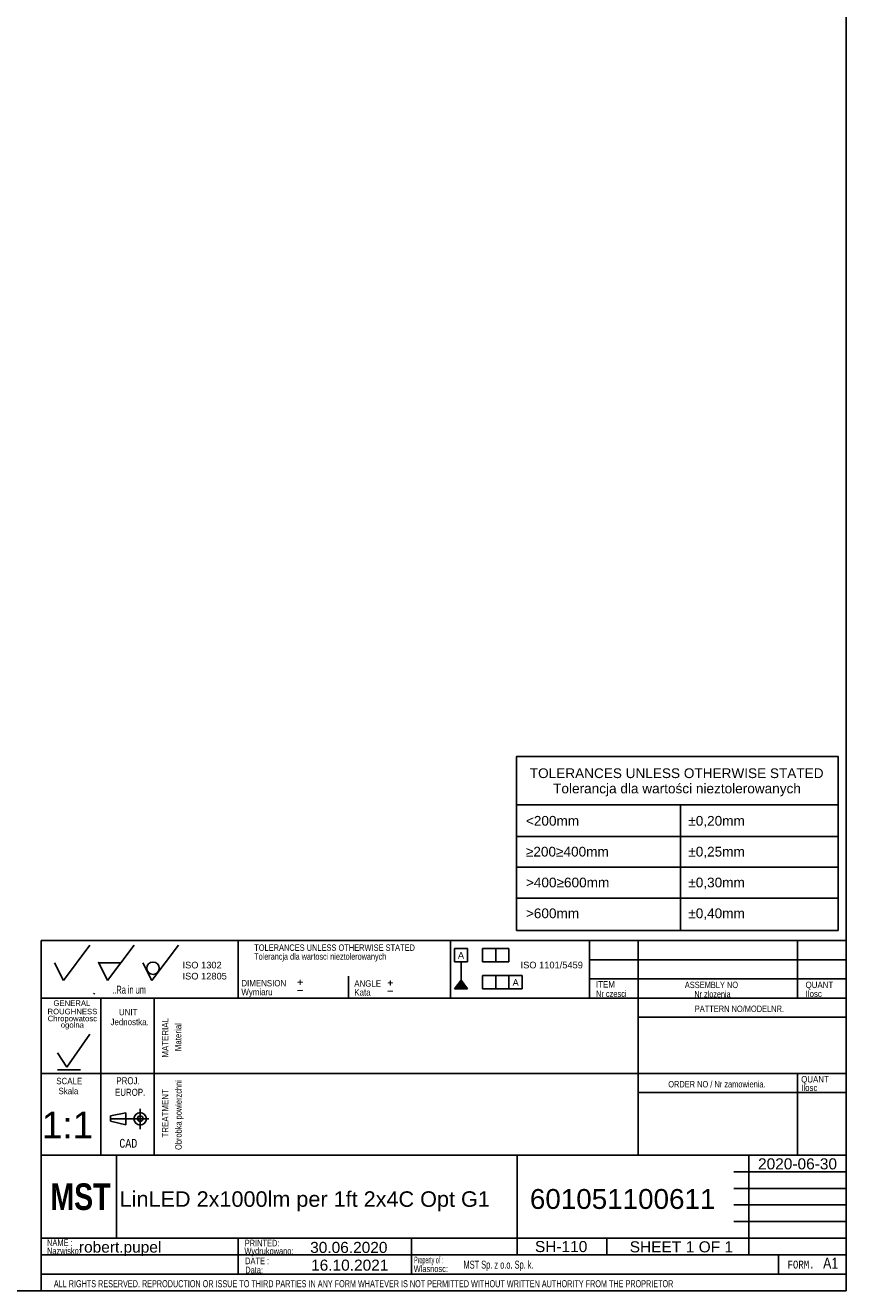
# Model space of a CAD drawing. Header units: millimetres. Extents: x 7 to 819, y 15 to 587.
# Tile 19 of 28: x 633 to 819, y 15 to 301. Entities that reach past the tile are written whole.
import ezdxf
from ezdxf.entities.mleader import LeaderData, LeaderLine
from ezdxf.enums import TextEntityAlignment as Align
from ezdxf.lldxf.tags import DXFTag
from ezdxf.math import Vec2, Vec3

# ---------------------------------------------------------------- set-up
doc = ezdxf.new("R2010")
doc.units = ezdxf.units.MM
for name, color, linetype in [('10', 7, 'Continuous'), ('Default', 7, 'Continuous'), ('frame', 7, 'Continuous')]:
    doc.layers.add(name, color=color, linetype=linetype)
doc.styles.add('SEACAD_Arial', font='arial.ttf')
doc.styles.add('SEACAD_Lucida_Console', font='lucon.TTF', dxfattribs={"width": 0.8})
tags = doc.linetypes.add('CENTER2', pattern=[28.575, 19.05, -3.175, 3.175, -3.175]).pattern_tags.tags
tags[10:11] = [DXFTag(74, 4), DXFTag(75, 0), DXFTag(340, '0'), DXFTag(46, 0.0), DXFTag(50, 0.0), DXFTag(44, 0.0), DXFTag(45, 0.0)]
tags[8:9] = [DXFTag(74, 4), DXFTag(75, 0), DXFTag(340, '0'), DXFTag(46, 0.0), DXFTag(50, 0.0), DXFTag(44, 0.0), DXFTag(45, 0.0)]
tags[6:7] = [DXFTag(74, 4), DXFTag(75, 0), DXFTag(340, '0'), DXFTag(46, 0.0), DXFTag(50, 0.0), DXFTag(44, 0.0), DXFTag(45, 0.0)]
tags[4:5] = [DXFTag(74, 4), DXFTag(75, 0), DXFTag(340, '0'), DXFTag(46, 0.0), DXFTag(50, 0.0), DXFTag(44, 0.0), DXFTag(45, 0.0)]

# ---------------------------------------------------------------- blocks, each defined once
blk = doc.blocks.new('SEANNOT_GROUP19')
at = {"layer": 'Default', "color": 7, "linetype": 'Continuous', "style": 'SEACAD_Arial'}
blk.add_text('LinLED 2x1000lm per 1ft 2x4C Opt G1', height=3.5, dxfattribs=at).set_placement((654.81, 37.13), align=Align.TOP_LEFT)
blk = doc.blocks.new('SEANNOT_GROUP20')
at = {"layer": 'Default', "color": 7, "linetype": 'Continuous', "style": 'SEACAD_Arial'}
blk.add_text('601051100611', height=4.5, dxfattribs=at).set_placement((747.56, 37.65), align=Align.TOP_LEFT)
blk = doc.blocks.new('SEANNOT_GROUP21')
at = {"layer": 'Default', "color": 7, "linetype": 'Continuous', "style": 'SEACAD_Arial'}
blk.add_text('robert.pupel', height=2.5, dxfattribs=at).set_placement((645.59, 25.78), align=Align.TOP_LEFT)
blk = doc.blocks.new('SEANNOT_GROUP22')
at = {"layer": 'Default', "color": 7, "linetype": 'Continuous', "style": 'SEACAD_Arial'}
blk.add_text('SH-110', height=2.5, dxfattribs=at).set_placement((748.71, 25.9), align=Align.TOP_LEFT)
blk = doc.blocks.new('SEANNOT_GROUP23')
at = {"layer": 'Default', "color": 7, "linetype": 'Continuous', "style": 'SEACAD_Arial'}
blk.add_text('1:1', height=6, dxfattribs=at).set_placement((637.18, 55.12), align=Align.TOP_LEFT)
blk = doc.blocks.new('SEANNOT_GROUP24')
at = {"layer": 'Default', "color": 7, "linetype": 'Continuous', "style": 'SEACAD_Arial'}
blk.add_text('30.06.2020', height=2.5, dxfattribs=at).set_placement((697.88, 25.7), align=Align.TOP_LEFT)
blk = doc.blocks.new('SEANNOT_GROUP25')
at = {"layer": 'Default', "color": 7, "linetype": 'Continuous', "style": 'SEACAD_Arial'}
blk.add_text('16.10.2021', height=2.5, dxfattribs=at).set_placement((698.09, 21.69), align=Align.TOP_LEFT)
blk = doc.blocks.new('SEANNOT_GROUP26')
at = {"layer": 'Default', "color": 7, "linetype": 'Continuous', "style": 'SEACAD_Arial'}
for s, p in [('SHEET ', (770.14, 25.83)), ('1', (782.8, 25.83)), (' OF ', (784.76, 25.83)), ('1', (791.55, 25.83))]:
    blk.add_text(s, height=2.5, dxfattribs=at).set_placement(p, align=Align.TOP_LEFT)
blk = doc.blocks.new('SEANNOT_GROUP27')
at = {"layer": 'Default', "color": 7, "linetype": 'Continuous', "style": 'SEACAD_Arial'}
blk.add_text('2020-06-30', height=2.5, dxfattribs=at).set_placement((799.15, 44.59), align=Align.TOP_LEFT)
blk = doc.blocks.new('_DOT')
at = {"color": 0}
blk.add_line((0, 0), (-1, 0), dxfattribs=at)
at = {"color": 0, "const_width": 0.333}
blk.add_lwpolyline([(-0.1665, 0, 1), (0.1665, 0, 1)], format="xyb", close=True, dxfattribs=at)
blk = doc.blocks.new('SE4')
at = {"layer": 'frame', "color": 7, "linetype": 'Continuous'}
for p, q in [((744.54, 124.48), (817.25, 124.48)), ((781.62, 124.48), (781.62, 117.33)), ((744.54, 117.33), (817.25, 117.33)), ((781.62, 117.33), (781.62, 110.37)), ((744.54, 110.37), (817.25, 110.37)), ((781.62, 110.37), (781.62, 103.4)), ((744.54, 103.4), (817.25, 103.4)), ((781.62, 103.4), (781.62, 96.08))]:
    blk.add_line(p, q, dxfattribs=at)
blk.add_lwpolyline([(744.54, 96.08), (744.54, 135.41), (817.25, 135.41), (817.25, 96.08), (744.54, 96.08)], dxfattribs=at)
at = {"layer": 'frame', "color": 7, "linetype": 'Continuous', "style": 'SEACAD_Arial'}
for s, p in [('TOLERANCES UNLESS OTHERWISE STATED', (747.54, 132.73)), ('Tolerancja dla wartości nieztolerowanych', (752.82, 129.28)), ('<200mm', (746.66, 121.97)), ('±0,20mm', (783.38, 121.97)), ('≥200≥400mm', (746.66, 115)), ('±0,25mm', (783.38, 115)), ('>400≥600mm', (746.66, 108.03)), ('±0,30mm', (783.38, 108.03)), ('>600mm', (746.66, 101.06)), ('±0,40mm', (783.38, 101.06))]:
    blk.add_text(s, height=2.2, dxfattribs=at).set_placement(p, align=Align.TOP_LEFT)

msp = doc.modelspace()

# ---------------------------------------------------------------- hatches: boundary and pattern name
at = {"layer": 'Default', "linetype": 'Continuous'}
msp.add_hatch(color=7, dxfattribs=at).paths.add_polyline_path([(731.9921, 84.8768), (730.4921, 82.8919), (733.4921, 82.8919)])

# ---------------------------------------------------------------- linework, layer by layer
at = {"layer": '10', "color": 7, "linetype": 'Continuous'}
for p, q in [((642.0746, 84.794), (648.0746, 92.794)), ((652.0746, 84.794), (658.0746, 92.794)), ((662.0746, 84.794), (668.0746, 92.794)), ((681.5746, 93.794), (681.5746, 80.794)), ((729.5746, 93.794), (729.5746, 80.794)), ((761.0746, 93.794), (761.0746, 80.794)), ((772.0746, 93.794), (772.0746, 45.294)), ((808.0746, 93.794), (808.0746, 80.794)), ((640.0746, 88.794), (642.0746, 84.794)), ((650.0746, 88.794), (655.0746, 88.794)), ((650.0746, 88.794), (652.0746, 84.794)), ((660.0746, 88.794), (662.0746, 84.794)), ((819.0746, 89.4606), (761.0746, 89.4606)), ((706.5746, 85.794), (706.5746, 80.794)), ((819.0746, 85.1273), (761.0746, 85.1273)), ((819.0746, 80.794), (637.0746, 80.794)), ((648.9492, 81.7207), (649.1254, 81.9268)), ((650.5746, 80.794), (650.5746, 45.294)), ((650.5746, 80.794), (650.5746, 46.794)), ((662.5746, 80.794), (662.5746, 45.294)), ((819.0746, 76.4606), (772.0746, 76.4606)), ((642.8775, 65.1586), (648.0759, 72.6636)), ((640.7353, 68.4407), (642.8775, 65.1586)), ((819.0746, 63.794), (637.0746, 63.794)), ((640.7353, 64.6194), (645.9338, 64.6194)), ((808.0746, 63.794), (808.0746, 45.294)), ((819.0746, 59.4606), (772.0746, 59.4606)), ((652.7205, 54.209), (656.2064, 54.901)), ((656.2064, 54.901), (656.2064, 52.1329)), ((659.4496, 55.7697), (659.4496, 51.1611)), ((659.4496, 55.7697), (659.4496, 51.1611)), ((652.7205, 53.0163), (652.7205, 54.209)), ((656.2064, 52.1329), (652.7205, 53.0163)), ((744.6997, 45.294), (637.0746, 45.294)), ((744.5746, 45.294), (637.0746, 45.294)), ((654.0746, 26.544), (654.0746, 45.294)), ((793.6997, 45.294), (819.1997, 45.294)), ((797.0746, 22.794), (797.0746, 45.294)), ((793.6997, 41.544), (819.1997, 41.544)), ((793.6997, 37.794), (819.1997, 37.794)), ((793.6997, 34.044), (819.1997, 34.044)), ((793.6997, 30.294), (819.1997, 30.294)), ((637.0746, 26.544), (819.1997, 26.544)), ((681.6028, 26.5206), (681.6028, 18.3955)), ((720.7805, 26.4563), (720.7805, 18.3312)), ((764.9497, 26.544), (764.9497, 22.794)), ((637.0746, 22.794), (793.6997, 22.794)), ((803.7618, 22.794), (803.7618, 18.419)), ((637.0746, 18.419), (819.0746, 18.419))]:
    msp.add_line(p, q, dxfattribs=at)
at = {"layer": '10', "color": 7, "linetype": 'CENTER2'}
msp.add_line((652.7205, 53.5169), (661.4364, 53.5169), dxfattribs=at)
at = {"layer": '10', "color": 7, "linetype": 'Continuous'}
for points in [[(819.0746, 14.669), (819.0746, 93.794), (637.0746, 93.794), (637.0746, 14.669), (819.0746, 14.669)], [(744.6997, 45.294), (744.6997, 22.794), (819.0746, 22.794), (819.0746, 45.294), (744.6997, 45.294)]]:
    msp.add_lwpolyline(points, dxfattribs=at)
for centre, radius in [((662.3471, 87.549), 1.4016), ((659.4497, 53.517), 1.4146), ((659.4497, 53.5759), 0.6075)]:
    msp.add_circle(centre, radius, dxfattribs=at)
msp.add_point((650.0746, 88.794), dxfattribs=at)
at = {"layer": 'Default', "color": 7, "linetype": 'Continuous'}
for p, q in [((819.1001, 14.6698), (819.1001, 586.6698)), ((730.4921, 88.9826), (730.4921, 91.9826)), ((730.4921, 91.9826), (733.4921, 91.9826)), ((733.4921, 91.9826), (733.4921, 88.9826)), ((736.8278, 88.9826), (736.8278, 91.9826)), ((736.8278, 91.9826), (742.8278, 91.9826)), ((739.8278, 91.9826), (739.8278, 88.9826)), ((742.8278, 91.9826), (742.8278, 88.9826)), ((733.4921, 88.9826), (730.4921, 88.9826)), ((731.9921, 84.8768), (731.9921, 88.9826)), ((742.8278, 88.9826), (736.8278, 88.9826)), ((736.8278, 82.8919), (736.8278, 85.8919)), ((736.8278, 85.8919), (745.8278, 85.8919)), ((739.8278, 85.8919), (739.8278, 82.8919)), ((742.8278, 82.8919), (742.8278, 85.8919)), ((745.8278, 85.8919), (745.8278, 82.8919)), ((730.4921, 82.8919), (731.9921, 84.8768)), ((731.9921, 84.8768), (733.4921, 82.8919)), ((733.4921, 82.8919), (730.4921, 82.8919)), ((745.8278, 82.8919), (736.8278, 82.8919)), ((6.7081, 14.6698), (819.1001, 14.6698))]:
    msp.add_line(p, q, dxfattribs=at)

# ---------------------------------------------------------------- block references
at = {"layer": 'Default'}
for name in ['SEANNOT_GROUP23', 'SEANNOT_GROUP27', 'SEANNOT_GROUP19', 'SEANNOT_GROUP20', 'SEANNOT_GROUP21', 'SEANNOT_GROUP24', 'SEANNOT_GROUP22', 'SEANNOT_GROUP26', 'SEANNOT_GROUP25']:
    msp.add_blockref(name, (0, 0), dxfattribs=at)
at = {"layer": 'frame'}
msp.add_blockref('SE4', (0, 0), dxfattribs=at)

# ---------------------------------------------------------------- texts
at = {"layer": '10', "attachment_point": 1}
for s, insert, char_height, width, style in [('{\\farial rounded mt|b0||i0||c0|p34;\\C7;\\H1.45000002;\\W0.83002;TOLERANCES UNLESS OTHERWISE STATED}', (685.2312, 92.9313), 1.45, 38.614141, 'SEACAD_Arial'), ('{\\farial rounded mt|b0||i0||c0|p34;\\C7;\\H1.45000002;\\W0.77704;Tolerancja dla wartosci nieztolerowanych}', (685.2312, 90.9313), 1.45, 36.029358, 'SEACAD_Arial'), ('{\\farial rounded mt|b0||i0||c0|p34;\\C7;\\H1.8;\\W0.608;..Ra in um}', (653.1386, 83.594), 1.8, 8.921749, 'SEACAD_Arial'), ('{\\farial rounded mt|b0||i0||c0|p34;\\C7;\\H1.45000002;\\W0.883;Wymiaru}', (682.3244, 82.8957), 1.45, 8.67569, 'SEACAD_Arial'), ('{\\farial rounded mt|b0||i0||c0|p34;\\C7;\\H1.45000002;\\W0.883;DIMENSION}', (682.3244, 84.8957), 1.45, 10.15001, 'SEACAD_Arial'), ('{\\farial rounded mt|b0||i0||c0|p34;\\C7;\\H1.45000002;\\W0.883;ANGLE}', (707.8523, 84.8316), 1.45, 6.052184, 'SEACAD_Arial'), ('{\\farial rounded mt|b0||i0||c0|p34;\\C7;\\H1.45000002;\\W0.883;ITEM}', (762.5143, 84.6369), 1.45, 4.255445, 'SEACAD_Arial'), ('{\\farial rounded mt|b0||i0||c0|p34;\\C7;\\H1.45000002;\\W0.83002;ASSEMBLY NO}', (782.5934, 84.51), 1.45, 12.829358, 'SEACAD_Arial'), ('{\\farial rounded mt|b0||i0||c0|p34;\\C7;\\H1.45000002;\\W0.883;QUANT}', (809.9048, 84.51), 1.45, 6.241314, 'SEACAD_Arial'), ('{\\farial rounded mt|b0||i0||c0|p34;\\C7;\\H1.45000002;\\W0.883;Kata}', (707.8523, 82.8316), 1.45, 5.07501, 'SEACAD_Arial'), ('{\\farial rounded mt|b0||i0||c0|p34;\\C7;\\H1.45000002;\\W0.72406;Nr czesci }', (762.5143, 82.51), 1.45, 7.78588, 'SEACAD_Arial'), ('{\\farial rounded mt|b0||i0||c0|p34;\\C7;\\H1.45000002;\\W0.77704;Nr zlozenia}', (784.7571, 82.4109), 1.45, 9.504276, 'SEACAD_Arial'), ('{\\farial rounded mt|b0||i0||c0|p34;\\C7;\\H1.45000002;\\W0.883;Ilosc}', (809.9048, 82.51), 1.45, 6.934793, 'SEACAD_Arial'), ('{\\farial rounded mt|b0||i0||c0|p34;\\C7;\\H1.45000002;\\W0.883;UNIT}', (654.6412, 78.3668), 1.45, 4.16088, 'SEACAD_Arial'), ('{\\farial rounded mt|b0||i0||c0|p34;\\C7;\\H1.45000002;\\W0.83002;PATTERN NO/MODELNR.}', (784.8465, 79.1156), 1.45, 21.434793, 'SEACAD_Arial'), ('{\\farial rounded mt|b0||i0||c0|p34;\\C7;\\H1.45000002;\\W0.883;Jednostka.}', (652.7376, 76.128), 1.45, 8.726285, 'SEACAD_Arial'), ('{\\farial rounded mt|b0||i0||c0|p34;\\C7;\\H1.60000002;\\W0.8;PROJ.}', (654.0624, 62.9175), 1.6, 5.113054, 'SEACAD_Arial'), ('{\\farial rounded mt|b0||i0||c0|p34;\\C7;\\H1.45000002;\\W0.883;QUANT}', (808.9048, 63.1767), 1.45, 6.241314, 'SEACAD_Arial'), ('{\\farial rounded mt|b0||i0||c0|p34;\\C7;\\H1.45000002;\\W0.883;SCALE}', (640.4749, 62.7817), 1.45, 5.863054, 'SEACAD_Arial'), ('{\\farial rounded mt|b0||i0||c0|p34;\\C7;\\H1.45000002;\\W0.883;Skala}', (640.976, 60.528), 1.45, 5.777229, 'SEACAD_Arial'), ('{\\farial rounded mt|b0||i0||c0|p34;\\C7;\\H1.60000002;\\W0.8;EUROP.}', (653.7447, 60.3114), 1.6, 6.643488, 'SEACAD_Arial'), ('{\\farial rounded mt|b0||i0||c0|p34;\\C7;\\H1.45000002;\\W0.72406;ORDER NO / Nr zamowienia.}', (778.8465, 62.0613), 1.45, 25.030887, 'SEACAD_Arial'), ('{\\farial rounded mt|b0||i0||c0|p34;\\C7;\\H1.45000002;\\W0.883;Ilosc}', (808.9048, 61.2563), 1.45, 6.934793, 'SEACAD_Arial'), ('{\\fLucida Console|b0||i0||c0|p34;\\C7;\\H1.99999998;\\W0.8;CAD}', (654.7242, 48.9868), 2, 4.533343, 'SEACAD_Lucida_Console'), ('{\\farial rounded mt|b0||i0||c0|p34;\\C7;\\H1.5;\\W0.704;NAME :}', (638.3758, 26.2677), 1.5, 5.576097, 'SEACAD_Arial'), ('{\\farial rounded mt|b0||i0||c0|p34;\\C7;\\H1.5;\\W0.8;PRINTED:}', (683.0988, 26.1799), 1.5, 8.9879, 'SEACAD_Arial'), ('{\\farial rounded mt|b0||i0||c0|p34;\\C7;\\H1.5;\\W0.8;Nazwisko:}', (638.3758, 24.4206), 1.5, 7.678383, 'SEACAD_Arial'), ('{\\farial rounded mt|b0||i0||c0|p34;\\C7;\\H1.5;\\W0.8;Wydrukowano:}', (683.0107, 24.3698), 1.5, 11.438653, 'SEACAD_Arial'), ('{\\farial rounded mt|b0||i0||c0|p34;\\C7;\\H1.5;\\W0.704;DATE :}', (683.1648, 22.1522), 1.5, 5.217401, 'SEACAD_Arial'), ('{\\farial rounded mt|b0||i0||c0|p34;\\C7;\\H1.5;\\W0.8;Data:}', (683.2075, 20.102), 1.5, 6.195662, 'SEACAD_Arial'), ('{\\farial rounded mt|b0||i0||c0|p34;\\C7;\\H1.5;\\W0.8;Wlasnosc:}', (721.2964, 20.3775), 1.5, 10.891314, 'SEACAD_Arial'), ('{\\farial rounded mt|b0||i0||c0|p34;\\C7;\\H1.5;\\W0.46208;Property of :}', (721.3796, 22.3618), 1.5, 8.869575, 'SEACAD_Arial'), ('{\\farial rounded mt|b0||i0||c0|p34;\\C7;\\H1.8;\\W0.667;MST Sp. z o.o. Sp. k.}', (732.5514, 21.4523), 1.8, 58.304358, 'SEACAD_Arial'), ('{\\fLucida Console|b0||i0||c0|p34;\\C7;\\H1.8;\\W0.8;FORM.}', (805.8246, 21.469), 1.8, 6.80001, 'SEACAD_Lucida_Console'), ('{\\farial rounded mt|b0||i0||c0|p34;\\C7;\\H2.50000002;\\W0.8;A1}', (813.8625, 22.1388), 2.5, 4.982902, 'SEACAD_Arial'), ('{\\farial rounded mt|b0||i0||c0|p34;\\C7;\\H1.60000002;\\W0.704;ALL RIGHTS RESERVED. REPRODUCTION OR ISSUE TO THIRD PARTIES IN ANY FORM WHATEVER IS NOT PERMITTED WITHOUT WRITTEN AUTHORITY FROM THE PROPRIETOR}', (639.9222, 17.0469), 1.6, 148.000012, 'SEACAD_Arial')]:
    msp.add_mtext(s, dxfattribs=dict(at, insert=insert, char_height=char_height, width=width, style=style))
at = {"layer": '10', "char_height": 1.25, "attachment_point": 1}
for s, insert, width in [('{\\fArial|b0||i0||c0|p34;\\C7;\\H1.2499998;\\W1.;GENERAL}', (639.8268, 80.2873), 8.3424), ('{\\fArial|b0||i0||c0|p34;\\C7;\\H1.2499998;\\W1.;ROUGHNESS}', (638.4921, 78.3934), 11.222834)]:
    msp.add_mtext(s, dxfattribs=dict(at, insert=insert, width=width))
at = {"layer": '10', "insert": (644.1111, 75.2654), "char_height": 1.25, "width": 11.65265, "attachment_point": 5, "line_spacing_factor": 0.7}
msp.add_mtext('{\\fArial|b0||i0||c0|p34;\\C7;\\H1.24999998;\\W1.;Chropowatosc\\P}{\\fArial|b0||i0||c0|p34;\\C7;\\H1.24999998;\\W1.;ogolna}', dxfattribs=at)
at = {"layer": '10', "char_height": 1.45, "attachment_point": 1, "rotation": 89.999994, "style": 'SEACAD_Arial'}
for s, insert, width in [('{\\farial rounded mt|b0||i0||c0|p34;\\C7;\\H1.45000002;\\W0.883;MATERIAL}', (664.3762, 67.3524), 8.920662), ('{\\farial rounded mt|b0||i0||c0|p34;\\C7;\\H1.45000002;\\W0.883;Material}', (667.296, 68.7948), 7.153155), ('{\\farial rounded mt|b0||i0||c0|p34;\\C7;\\H1.45000002;\\W0.72406;Obrobka powierzchni}', (667.3762, 46.4863), 17.047554), ('{\\farial rounded mt|b0||i0||c0|p34;\\C7;\\H1.45000002;\\W0.883;TREATMENT}', (664.3762, 49.2903), 10.87501)]:
    msp.add_mtext(s, dxfattribs=dict(at, insert=insert, width=width))
at = {"layer": 'Default'}
for s, insert, char_height, width, attachment_point in [('{\\fArial|b0||i0||c0|p34;\\C7;\\H1.5;\\W1.;ISO 1302 \\P}{\\fArial|b0||i0||c0|p34;\\C7;\\H1.5;\\W1.;ISO 12805}', (669.0207, 89.0094), 1.5, 10.486332, 1), ('{\\fArial CE|b0||i0||c0|p34;\\C7;\\H1.5;\\W1.;A}', (731.986, 91.2062), 1.5, 1.402184, 2), ('{\\fArial|b0||i0||c0|p34;\\C7;\\H1.5;\\W1.;ISO 1101/5459}', (752.5056, 89.0246), 1.5, 15.284857, 2), ('{\\fSolid Edge ISO|b0||i0||c0|p34;\\C7;\\H2.5;\\W1.;+\\P}', (694.7942, 85.8915), 2.5, 1.882447, 1), ('{\\fSolid Edge ISO|b0||i0||c0|p34;\\C7;\\H2.5;\\W1.;+\\P}', (715.1874, 85.7347), 2.5, 1.882447, 1), ('{\\fArial CE|b0||i0||c0|p34;\\C7;\\H1.5;\\W1.;A}', (744.3423, 85.0805), 1.5, 1.402184, 2), ('{\\fSolid Edge ISO|b0||i0||c0|p34;\\C7;\\H2.5;\\W1.;-\\P}', (694.7942, 84.0091), 2.5, 1.882447, 1), ('{\\fSolid Edge ISO|b0||i0||c0|p34;\\C7;\\H2.5;\\W1.;-\\P}', (715.1874, 83.8522), 2.5, 1.882447, 1)]:
    msp.add_mtext(s, dxfattribs=dict(at, insert=insert, char_height=char_height, width=width, attachment_point=attachment_point))

# ---------------------------------------------------------------- leaders
at = {"layer": 'Default', "color": 7, "linetype": 'Continuous'}
ml = msp.add_multileader_mtext('Standard', dxfattribs=at)
ml.set_content('{\\pxsm0.9;\\fImpact|b0||i0||c0|p34;\\W1.;MST\\P}', color=256)
ml.set_leader_properties()
ml.set_arrow_properties(name='DOT')
ml.build(insert=Vec2(0, 0))
ml.multileader.update_dxf_attribs({"leader_type": 0, "dogleg_length": 0, "arrow_head_size": 6})
ctx = ml.context
ctx.base_point, ctx.char_height, ctx.arrow_head_size, ctx.landing_gap_size = Vec3(637.1471, 35.856), 6, 6, 2.1
ctx.mtext.insert = Vec3(639.1471, 38.919)

doc.saveas('drawing.dxf')
